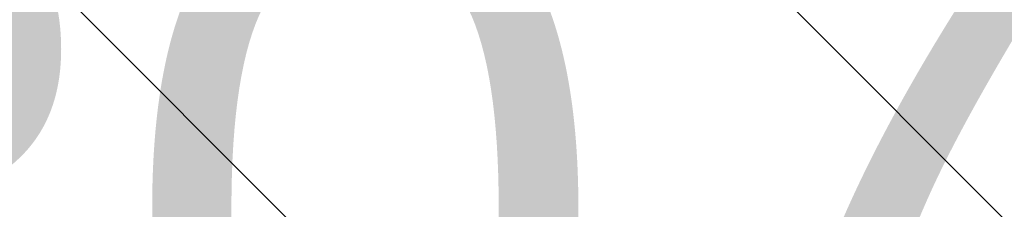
# Model space of a CAD drawing. Header units: metres. Extents: x 179483 to 180084, y 582739 to 582904.
# Tile 192 of 205: x 179806.384 to 179808.235, y 582836.444 to 582836.799. Entities that reach past the tile are written whole.
import ezdxf

# ---------------------------------------------------------------- set-up
doc = ezdxf.new("R2010")
doc.units = ezdxf.units.M
doc.layers.get('0').update_dxf_attribs({"linetype": 'CONTINUOUS', "lineweight": 9})
doc.layers.add('TA - VERDACHT_OBJECT', color=1, linetype='CONTINUOUS', lineweight=18)
doc.layers.add('TA - VRIJGEGEVEN TOT 4M-MV', color=3, linetype='CONTINUOUS', lineweight=18)
doc.styles.get("Standard").update_dxf_attribs({"font": 'arial.ttf'})

# ---------------------------------------------------------------- blocks, each defined once
blk = doc.blocks.new('Object')
at = {"color": 7}
blk.add_attdef('1', (-2.4803, 0.7741), '', height=1.2, dxfattribs=at)

msp = doc.modelspace()

# ---------------------------------------------------------------- hatches: boundary and pattern name
at = {"layer": 'TA - VRIJGEGEVEN TOT 4M-MV'}
h = msp.add_hatch(dxfattribs=at)
h.set_pattern_fill('ANSI31', color=256, scale=0.3, angle=90, style=0)
h.paths.add_polyline_path([(179814.8844, 582835.6365), (179814.5857, 582836.4097), (179799.7015, 582837.5659), (179789.2691, 582838.5326), (179789.5683, 582835.0703), (179790.5808, 582835.7514), (179793.2327, 582835.4313), (179800.598, 582834.5422), (179812.5383, 582833.3096)])

# ---------------------------------------------------------------- block references
at = {"layer": 'TA - VERDACHT_OBJECT', "linetype": 'ByBlock'}
msp.add_blockref('Object', (179807.65, 582835.07), dxfattribs=at).add_auto_attribs({'1': ' 307'})

doc.saveas('drawing.dxf')
